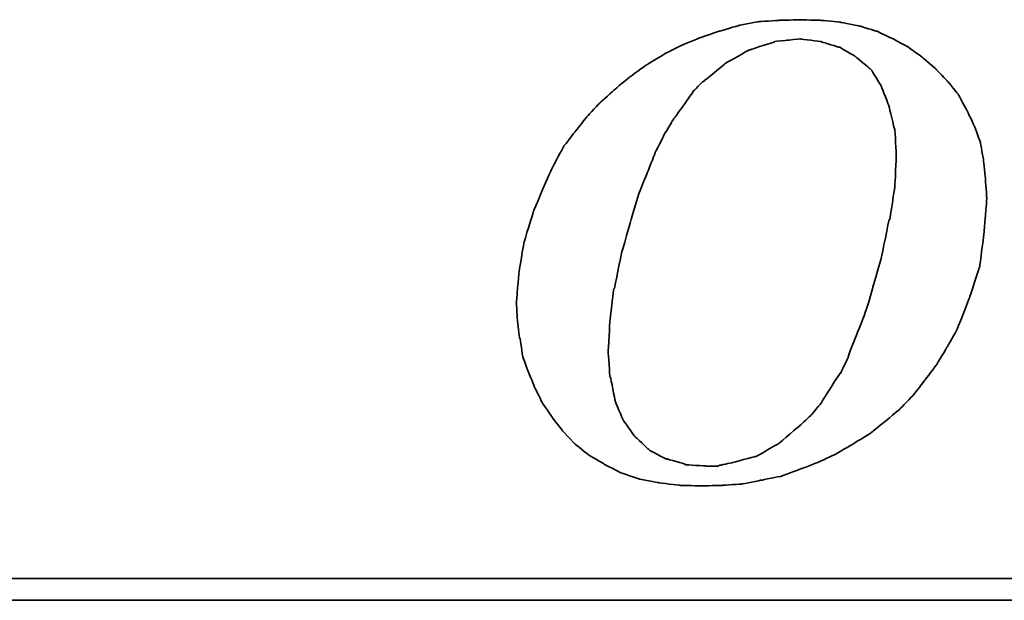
# Model space of a CAD drawing. Header units: millimetres. Extents: x -302 to -92, y 25 to 179.
# Tile 32 of 48: x -125.18 to -121.57, y 109.57 to 111.69. Entities that reach past the tile are written whole.
import ezdxf

# ---------------------------------------------------------------- set-up
doc = ezdxf.new("R2010")
doc.units = ezdxf.units.MM
doc.header["$LTSCALE"] = 0.1
doc.layers.add('CHA', color=7, linetype='CONTINUOUS')
doc.layers.add('layer 1', color=7, linetype='CONTINUOUS')

# ---------------------------------------------------------------- blocks, each defined once
blk = doc.blocks.new('TBI MOTION logo(完整正式版)')
at = {"layer": 'layer 1', "color": 22, "lineweight": 35}
for points, knots in [([(-11.34375, -6.98375), (-11.34375, -6.98375), (-10.91375, -7.43875), (-10.91375, -7.43875), (-10.91375, -7.43875), (-10.91375, -7.43875), (-10.38625, -7.87125), (-10.38625, -7.87125), (-10.38625, -7.87125), (-10.38625, -7.87125), (-9.81125, -8.20375), (-9.81125, -8.20375), (-9.81125, -8.20375), (-9.81125, -8.20375), (-9.21125, -8.51875), (-9.21125, -8.51875), (-9.21125, -8.51875), (-9.21125, -8.51875), (-8.51625, -8.75875), (-8.51625, -8.75875), (-8.51625, -8.75875), (-8.51625, -8.75875), (-7.77125, -8.90375), (-7.77125, -8.90375), (-7.77125, -8.90375), (-7.77125, -8.90375), (-6.97875, -8.99875), (-6.97875, -8.99875), (-6.97875, -8.99875), (-6.97875, -8.99875), (-6.14125, -9.02375), (-6.14125, -9.02375), (-6.14125, -9.02375), (-6.14125, -9.02375), (-5.37125, -8.99875), (-5.37125, -8.99875), (-5.37125, -8.99875), (-5.37125, -8.99875), (-4.65375, -8.94875), (-4.65375, -8.94875), (-4.65375, -8.94875), (-4.65375, -8.94875), (-3.93375, -8.80625), (-3.93375, -8.80625), (-3.93375, -8.80625), (-3.93375, -8.80625), (-3.21375, -8.66375), (-3.21375, -8.66375), (-3.21375, -8.66375), (-3.21375, -8.66375), (-2.49375, -8.39875), (-2.49375, -8.39875), (-2.49375, -8.39875), (-2.49375, -8.39875), (-1.79875, -8.13375), (-1.79875, -8.13375), (-1.79875, -8.13375), (-1.79875, -8.13375), (-1.17375, -7.84375), (-1.17375, -7.84375), (-1.17375, -7.84375), (-1.17375, -7.84375), (-0.52375, -7.46375), (-0.52375, -7.46375), (-0.52375, -7.46375), (-0.52375, -7.46375), (0.10124, -7.07875), (0.10124, -7.07875), (0.10124, -7.07875), (0.10124, -7.07875), (0.67625, -6.62375), (0.67625, -6.62375), (0.67625, -6.62375), (0.67625, -6.62375), (1.24874, -6.14375), (1.24874, -6.14375), (1.24874, -6.14375), (1.24874, -6.14375), (1.72874, -5.64125), (1.72874, -5.64125), (1.72874, -5.64125), (1.72874, -5.64125), (2.18624, -5.06375), (2.18624, -5.06375), (2.18624, -5.06375), (2.18624, -5.06375), (2.61625, -4.48874), (2.61625, -4.48874), (2.61625, -4.48874), (2.61625, -4.48874), (3.00125, -3.83874), (3.00125, -3.83874), (3.00125, -3.83874), (3.00125, -3.83874), (3.36124, -3.21374), (3.36124, -3.21374), (3.36124, -3.21374), (3.36124, -3.21374), (3.84374, -1.99125), (3.84374, -1.99125), (3.84374, -1.99125), (3.84374, -1.99125), (4.22625, -0.81875), (4.22625, -0.81875), (4.22625, -0.81875), (4.22625, -0.81875), (4.39125, 0.45624), (4.39125, 0.45624), (4.39125, 0.45624), (4.39125, 0.45624), (4.48874, 1.70124), (4.48874, 1.70124), (4.48874, 1.70124), (4.48874, 1.70124), (4.43874, 2.44625), (4.43874, 2.44625), (4.43874, 2.44625), (4.43874, 2.44625), (4.36874, 3.14125), (4.36874, 3.14125), (4.36874, 3.14125), (4.36874, 3.14125), (4.25125, 3.81125), (4.25125, 3.81125), (4.25125, 3.81125), (4.25125, 3.81125), (4.03124, 4.41125), (4.03124, 4.41125), (4.03124, 4.41125), (4.03124, 4.41125), (3.74374, 5.01125), (3.74374, 5.01125), (3.74374, 5.01125), (3.74374, 5.01125), (3.43124, 5.58875), (3.43124, 5.58875), (3.43124, 5.58875), (3.43124, 5.58875), (3.02625, 6.09125), (3.02625, 6.09125), (3.02625, 6.09125), (3.02625, 6.09125), (2.59374, 6.54875), (2.59374, 6.54875), (2.59374, 6.54875), (2.59374, 6.54875), (2.09124, 6.98125), (2.09124, 6.98125), (2.09124, 6.98125), (2.09124, 6.98125), (1.56124, 7.36625), (1.56124, 7.36625), (1.56124, 7.36625), (1.56124, 7.36625), (0.98624, 7.67625), (0.98624, 7.67625), (0.98624, 7.67625), (0.98624, 7.67625), (0.38624, 7.96375), (0.38624, 7.96375), (0.38624, 7.96375), (0.38624, 7.96375), (-0.25875, 8.15625), (-0.25875, 8.15625), (-0.25875, 8.15625), (-0.25875, 8.15625), (-0.98125, 8.30125), (-0.98125, 8.30125), (-0.98125, 8.30125), (-0.98125, 8.30125), (-1.70124, 8.37125), (-1.70124, 8.37125), (-1.70124, 8.37125), (-1.70124, 8.37125), (-2.49375, 8.39624), (-2.49375, 8.39624), (-2.49375, 8.39624), (-2.49375, 8.39624), (-3.28625, 8.37125), (-3.28625, 8.37125), (-3.28625, 8.37125), (-3.28625, 8.37125), (-4.05125, 8.32125), (-4.05125, 8.32125), (-4.05125, 8.32125), (-4.05125, 8.32125), (-4.77375, 8.18125), (-4.77375, 8.18125), (-4.77375, 8.18125), (-4.77375, 8.18125), (-5.51625, 7.96375), (-5.51625, 7.96375), (-5.51625, 7.96375), (-5.51625, 7.96375), (-6.21125, 7.72625), (-6.21125, 7.72625), (-6.21125, 7.72625), (-6.21125, 7.72625), (-6.92875, 7.43625), (-6.92875, 7.43625), (-6.92875, 7.43625), (-6.92875, 7.43625), (-7.57875, 7.10125), (-7.57875, 7.10125), (-7.57875, 7.10125), (-7.57875, 7.10125), (-8.24875, 6.69125), (-8.24875, 6.69125), (-8.24875, 6.69125), (-8.24875, 6.69125), (-8.84875, 6.26125), (-8.84875, 6.26125), (-8.84875, 6.26125), (-8.84875, 6.26125), (-9.42625, 5.78125), (-9.42625, 5.78125), (-9.42625, 5.78125), (-9.42625, 5.78125), (-9.95375, 5.30125), (-9.95375, 5.30125), (-9.95375, 5.30125), (-9.95375, 5.30125), (-10.43375, 4.79624), (-10.43375, 4.79624), (-10.43375, 4.79624), (-10.43375, 4.79624), (-10.88875, 4.22125), (-10.88875, 4.22125), (-10.88875, 4.22125), (-10.88875, 4.22125), (-11.29875, 3.69375), (-11.29875, 3.69375), (-11.29875, 3.69375), (-11.29875, 3.69375), (-11.63375, 3.09125), (-11.63375, 3.09125), (-11.63375, 3.09125), (-11.63375, 3.09125), (-11.91875, 2.49625), (-11.91875, 2.49625), (-11.91875, 2.49625), (-11.91875, 2.49625), (-12.44875, 1.24625), (-12.44875, 1.24625), (-12.44875, 1.24625), (-12.44875, 1.24625), (-12.80875, 0.06874), (-12.80875, 0.06874), (-12.80875, 0.06874), (-12.80875, 0.06874), (-12.99875, -1.07875), (-12.99875, -1.07875), (-12.99875, -1.07875), (-12.99875, -1.07875), (-13.09375, -2.18375), (-13.09375, -2.18375), (-13.09375, -2.18375), (-13.09375, -2.18375), (-13.04875, -2.85375), (-13.04875, -2.85375), (-13.04875, -2.85375), (-13.04875, -2.85375), (-12.97375, -3.50375), (-12.97375, -3.50375), (-12.97375, -3.50375), (-12.97375, -3.50375), (-12.95375, -3.50375), (-12.95375, -3.50375), (-12.95375, -3.50375), (-12.95375, -3.50375), (-12.85375, -4.17375), (-12.85375, -4.17375), (-12.85375, -4.17375), (-12.85375, -4.17375), (-12.63875, -4.77624), (-12.63875, -4.77624), (-12.63875, -4.77624), (-12.63875, -4.77624), (-12.39875, -5.35125), (-12.39875, -5.35125), (-12.39875, -5.35125), (-12.39875, -5.35125), (-12.11375, -5.92875), (-12.11375, -5.92875), (-12.11375, -5.92875), (-12.11375, -5.92875), (-11.75375, -6.45375), (-11.75375, -6.45375), (-11.75375, -6.45375), (-11.75375, -6.45375), (-11.34375, -6.98375), (-11.34375, -6.98375)], [0, 0, 0, 0, 0.01369863, 0.01369863, 0.01369863, 0.01369864, 0.02739726, 0.02739726, 0.02739726, 0.02739727, 0.04109589, 0.04109589, 0.04109589, 0.0410959, 0.05479452, 0.05479452, 0.05479452, 0.05479453, 0.06849315, 0.06849315, 0.06849315, 0.06849316, 0.08219178, 0.08219178, 0.08219178, 0.08219179, 0.09589041, 0.09589041, 0.09589041, 0.09589042, 0.10958904, 0.10958904, 0.10958904, 0.10958905, 0.12328767, 0.12328767, 0.12328767, 0.12328768, 0.1369863, 0.1369863, 0.1369863, 0.13698631, 0.15068493, 0.15068493, 0.15068493, 0.15068494, 0.16438356, 0.16438356, 0.16438356, 0.16438357, 0.17808219, 0.17808219, 0.17808219, 0.1780822, 0.19178082, 0.19178082, 0.19178082, 0.19178083, 0.20547945, 0.20547945, 0.20547945, 0.20547946, 0.21917808, 0.21917808, 0.21917808, 0.21917809, 0.23287671, 0.23287671, 0.23287671, 0.23287672, 0.24657534, 0.24657534, 0.24657534, 0.24657535, 0.26027397, 0.26027397, 0.26027397, 0.26027398, 0.2739726, 0.2739726, 0.2739726, 0.27397261, 0.28767123, 0.28767123, 0.28767123, 0.28767124, 0.30136986, 0.30136986, 0.30136986, 0.30136987, 0.31506849, 0.31506849, 0.31506849, 0.3150685, 0.32876712, 0.32876712, 0.32876712, 0.32876713, 0.34246575, 0.34246575, 0.34246575, 0.34246576, 0.35616438, 0.35616438, 0.35616438, 0.35616439, 0.36986301, 0.36986301, 0.36986301, 0.36986302, 0.38356164, 0.38356164, 0.38356164, 0.38356165, 0.39726027, 0.39726027, 0.39726027, 0.39726028, 0.4109589, 0.4109589, 0.4109589, 0.41095891, 0.42465753, 0.42465753, 0.42465753, 0.42465754, 0.43835616, 0.43835616, 0.43835616, 0.43835617, 0.45205479, 0.45205479, 0.45205479, 0.4520548, 0.46575342, 0.46575342, 0.46575342, 0.46575343, 0.47945205, 0.47945205, 0.47945205, 0.47945206, 0.49315068, 0.49315068, 0.49315068, 0.49315069, 0.50684932, 0.50684932, 0.50684932, 0.50684933, 0.52054795, 0.52054795, 0.52054795, 0.52054796, 0.53424658, 0.53424658, 0.53424658, 0.53424659, 0.54794521, 0.54794521, 0.54794521, 0.54794522, 0.56164384, 0.56164384, 0.56164384, 0.56164385, 0.57534247, 0.57534247, 0.57534247, 0.57534248, 0.5890411, 0.5890411, 0.5890411, 0.58904111, 0.60273973, 0.60273973, 0.60273973, 0.60273974, 0.61643836, 0.61643836, 0.61643836, 0.61643837, 0.63013699, 0.63013699, 0.63013699, 0.630137, 0.64383562, 0.64383562, 0.64383562, 0.64383563, 0.65753425, 0.65753425, 0.65753425, 0.65753426, 0.67123288, 0.67123288, 0.67123288, 0.67123289, 0.68493151, 0.68493151, 0.68493151, 0.68493152, 0.69863014, 0.69863014, 0.69863014, 0.69863015, 0.71232877, 0.71232877, 0.71232877, 0.71232878, 0.7260274, 0.7260274, 0.7260274, 0.72602741, 0.73972603, 0.73972603, 0.73972603, 0.73972604, 0.75342466, 0.75342466, 0.75342466, 0.75342467, 0.76712329, 0.76712329, 0.76712329, 0.7671233, 0.78082192, 0.78082192, 0.78082192, 0.78082193, 0.79452055, 0.79452055, 0.79452055, 0.79452056, 0.80821918, 0.80821918, 0.80821918, 0.80821919, 0.82191781, 0.82191781, 0.82191781, 0.82191782, 0.83561644, 0.83561644, 0.83561644, 0.83561645, 0.84931507, 0.84931507, 0.84931507, 0.84931508, 0.8630137, 0.8630137, 0.8630137, 0.86301371, 0.87671233, 0.87671233, 0.87671233, 0.87671234, 0.89041096, 0.89041096, 0.89041096, 0.89041097, 0.90410959, 0.90410959, 0.90410959, 0.9041096, 0.91780822, 0.91780822, 0.91780822, 0.91780823, 0.93150685, 0.93150685, 0.93150685, 0.93150686, 0.94520548, 0.94520548, 0.94520548, 0.94520549, 0.95890411, 0.95890411, 0.95890411, 0.95890412, 0.97260274, 0.97260274, 0.97260274, 0.97260275, 0.98630137, 0.98630137, 0.98630137, 0.98630138, 1, 1, 1, 1]), ([(-8.77875, 1.03124), (-8.77875, 1.03124), (-8.51625, 1.89625), (-8.51625, 1.89625), (-8.51625, 1.89625), (-8.51625, 1.89625), (-8.20375, 2.66375), (-8.20375, 2.66375), (-8.20375, 2.66375), (-8.20375, 2.66375), (-7.91625, 3.38125), (-7.91625, 3.38125), (-7.91625, 3.38125), (-7.91625, 3.38125), (-7.91625, 3.40624), (-7.91625, 3.40624), (-7.91625, 3.40624), (-7.91625, 3.40624), (-7.57875, 4.07624), (-7.57875, 4.07624), (-7.57875, 4.07624), (-7.57875, 4.07624), (-7.24375, 4.65125), (-7.24375, 4.65125), (-7.24375, 4.65125), (-7.24375, 4.65125), (-7.21875, 4.65125), (-7.21875, 4.65125), (-7.21875, 4.65125), (-7.21875, 4.65125), (-7.21875, 4.67624), (-7.21875, 4.67624), (-7.21875, 4.67624), (-7.21875, 4.67624), (-6.83625, 5.20375), (-6.83625, 5.20375), (-6.83625, 5.20375), (-6.83625, 5.20375), (-6.49875, 5.68625), (-6.49875, 5.68625), (-6.49875, 5.68625), (-6.49875, 5.68625), (-6.49875, 5.70625), (-6.49875, 5.70625), (-6.49875, 5.70625), (-6.49875, 5.70625), (-6.11625, 6.09125), (-6.11625, 6.09125), (-6.11625, 6.09125), (-6.11625, 6.09125), (-6.09125, 6.09125), (-6.09125, 6.09125), (-6.09125, 6.09125), (-6.09125, 6.09125), (-5.27375, 6.76625), (-5.27375, 6.76625), (-5.27375, 6.76625), (-5.27375, 6.76625), (-5.24875, 6.76625), (-5.24875, 6.76625), (-5.24875, 6.76625), (-5.24875, 6.76625), (-5.24875, 6.78625), (-5.24875, 6.78625), (-5.24875, 6.78625), (-5.24875, 6.78625), (-4.38875, 7.26624), (-4.38875, 7.26624), (-4.38875, 7.26624), (-4.38875, 7.26624), (-4.36125, 7.26624), (-4.36125, 7.26624), (-4.36125, 7.26624), (-4.36125, 7.26624), (-3.93375, 7.41125), (-3.93375, 7.41125), (-3.93375, 7.41125), (-3.93375, 7.41125), (-3.47375, 7.55625), (-3.47375, 7.55625), (-3.47375, 7.55625), (-3.47375, 7.55625), (-3.45375, 7.55625), (-3.45375, 7.55625), (-3.45375, 7.55625), (-3.45375, 7.55625), (-3.42875, 7.58124), (-3.42875, 7.58124), (-3.42875, 7.58124), (-3.42875, 7.58124), (-2.97375, 7.62625), (-2.97375, 7.62625), (-2.97375, 7.62625), (-2.97375, 7.62625), (-2.49375, 7.67625), (-2.49375, 7.67625), (-2.49375, 7.67625), (-2.49375, 7.67625), (-2.46875, 7.67625), (-2.46875, 7.67625), (-2.46875, 7.67625), (-2.46875, 7.67625), (-1.70124, 7.58124), (-1.70124, 7.58124), (-1.70124, 7.58124), (-1.70124, 7.58124), (-1.67875, 7.55625), (-1.67875, 7.55625), (-1.67875, 7.55625), (-1.67875, 7.55625), (-1.65375, 7.55625), (-1.65375, 7.55625), (-1.65375, 7.55625), (-1.65375, 7.55625), (-1.03125, 7.36625), (-1.03125, 7.36625), (-1.03125, 7.36625), (-1.03125, 7.36625), (-1.00625, 7.36625), (-1.00625, 7.36625), (-1.00625, 7.36625), (-1.00625, 7.36625), (-0.43124, 7.02624), (-0.43124, 7.02624), (-0.43124, 7.02624), (-0.43124, 7.02624), (-0.40625, 7.00624), (-0.40625, 7.00624), (-0.40625, 7.00624), (-0.40625, 7.00624), (0.12124, 6.57124), (0.12124, 6.57124), (0.12124, 6.57124), (0.12124, 6.57124), (0.14624, 6.54875), (0.14624, 6.54875), (0.14624, 6.54875), (0.14624, 6.54875), (0.17124, 6.52375), (0.17124, 6.52375), (0.17124, 6.52375), (0.17124, 6.52375), (0.55625, 5.89875), (0.55625, 5.89875), (0.55625, 5.89875), (0.55625, 5.89875), (0.55625, 5.87625), (0.55625, 5.87625), (0.55625, 5.87625), (0.55625, 5.87625), (0.84124, 5.15625), (0.84124, 5.15625), (0.84124, 5.15625), (0.84124, 5.15625), (0.84124, 5.13125), (0.84124, 5.13125), (0.84124, 5.13125), (0.84124, 5.13125), (1.03624, 4.31875), (1.03624, 4.31875), (1.03624, 4.31875), (1.03624, 4.31875), (1.05624, 4.31875), (1.05624, 4.31875), (1.05624, 4.31875), (1.05624, 4.31875), (1.05624, 4.29125), (1.05624, 4.29125), (1.05624, 4.29125), (1.05624, 4.29125), (1.10625, 3.33125), (1.10625, 3.33125), (1.10625, 3.33125), (1.10625, 3.33125), (1.10625, 3.30875), (1.10625, 3.30875), (1.10625, 3.30875), (1.10625, 3.30875), (1.05624, 2.20624), (1.05624, 2.20624), (1.05624, 2.20624), (1.05624, 2.20624), (1.05624, 2.18124), (1.05624, 2.18124), (1.05624, 2.18124), (1.05624, 2.18124), (0.86624, 0.93624), (0.86624, 0.93624), (0.86624, 0.93624), (0.86624, 0.93624), (0.84124, 0.93624), (0.84124, 0.93624), (0.84124, 0.93624), (0.84124, 0.93624), (0.55625, -0.45874), (0.55625, -0.45874), (0.55625, -0.45874), (0.55625, -0.45874), (0.12124, -1.99125), (0.12124, -1.99125), (0.12124, -1.99125), (0.12124, -1.99125), (0.12124, -2.01874), (0.12124, -2.01874), (0.12124, -2.01874), (0.12124, -2.01874), (-0.13874, -2.78375), (-0.13874, -2.78375), (-0.13874, -2.78375), (-0.13874, -2.78375), (-0.43124, -3.50375), (-0.43124, -3.50375), (-0.43124, -3.50375), (-0.43124, -3.50375), (-0.69375, -4.19875), (-0.69375, -4.19875), (-0.69375, -4.19875), (-0.69375, -4.19875), (-0.69375, -4.22375), (-0.69375, -4.22375), (-0.69375, -4.22375), (-0.69375, -4.22375), (-0.98125, -4.82374), (-0.98125, -4.82374), (-0.98125, -4.82374), (-0.98125, -4.82374), (-1.00625, -4.82374), (-1.00625, -4.82374), (-1.00625, -4.82374), (-1.00625, -4.82374), (-1.33875, -5.35125), (-1.33875, -5.35125), (-1.33875, -5.35125), (-1.33875, -5.35125), (-1.67875, -5.87875), (-1.67875, -5.87875), (-1.67875, -5.87875), (-1.67875, -5.87875), (-1.67875, -5.90375), (-1.67875, -5.90375), (-1.67875, -5.90375), (-1.67875, -5.90375), (-2.05875, -6.35875), (-2.05875, -6.35875), (-2.05875, -6.35875), (-2.05875, -6.35875), (-2.08375, -6.38375), (-2.08375, -6.38375), (-2.08375, -6.38375), (-2.08375, -6.38375), (-2.46875, -6.74375), (-2.46875, -6.74375), (-2.46875, -6.74375), (-2.46875, -6.74375), (-3.25875, -7.41625), (-3.25875, -7.41625), (-3.25875, -7.41625), (-3.25875, -7.41625), (-3.28625, -7.43875), (-3.28625, -7.43875), (-3.28625, -7.43875), (-3.28625, -7.43875), (-4.12375, -7.91875), (-4.12375, -7.91875), (-4.12375, -7.91875), (-4.12375, -7.91875), (-4.14875, -7.91875), (-4.14875, -7.91875), (-4.14875, -7.91875), (-4.14875, -7.91875), (-4.17125, -7.91875), (-4.17125, -7.91875), (-4.17125, -7.91875), (-4.17125, -7.91875), (-5.03375, -8.15875), (-5.03375, -8.15875), (-5.03375, -8.15875), (-5.03375, -8.15875), (-5.51625, -8.25625), (-5.51625, -8.25625), (-5.51625, -8.25625), (-5.51625, -8.25625), (-5.54125, -8.27875), (-5.54125, -8.27875), (-5.54125, -8.27875), (-5.54125, -8.27875), (-5.56375, -8.27875), (-5.56375, -8.27875), (-5.56375, -8.27875), (-5.56375, -8.27875), (-5.99625, -8.27875), (-5.99625, -8.27875), (-5.99625, -8.27875), (-5.99625, -8.27875), (-6.76375, -8.23125), (-6.76375, -8.23125), (-6.76375, -8.23125), (-6.76375, -8.23125), (-6.78875, -8.23125), (-6.78875, -8.23125), (-6.78875, -8.23125), (-6.78875, -8.23125), (-6.78875, -8.20375), (-6.78875, -8.20375), (-6.78875, -8.20375), (-6.78875, -8.20375), (-7.45875, -8.01375), (-7.45875, -8.01375), (-7.45875, -8.01375), (-7.45875, -8.01375), (-7.48375, -8.01375), (-7.48375, -8.01375), (-7.48375, -8.01375), (-7.48375, -8.01375), (-7.50875, -8.01375), (-7.50875, -8.01375), (-7.50875, -8.01375), (-7.50875, -8.01375), (-8.13125, -7.67875), (-8.13125, -7.67875), (-8.13125, -7.67875), (-8.13125, -7.67875), (-8.15625, -7.65375), (-8.15625, -7.65375), (-8.15625, -7.65375), (-8.15625, -7.65375), (-8.65875, -7.17375), (-8.65875, -7.17375), (-8.65875, -7.17375), (-8.65875, -7.17375), (-8.68375, -7.14875), (-8.68375, -7.14875), (-8.68375, -7.14875), (-8.68375, -7.14875), (-9.08875, -6.57375), (-9.08875, -6.57375), (-9.08875, -6.57375), (-9.08875, -6.57375), (-9.11375, -6.54875), (-9.11375, -6.54875), (-9.11375, -6.54875), (-9.11375, -6.54875), (-9.11375, -6.52875), (-9.11375, -6.52875), (-9.11375, -6.52875), (-9.11375, -6.52875), (-9.40375, -5.85375), (-9.40375, -5.85375), (-9.40375, -5.85375), (-9.40375, -5.85375), (-9.40375, -5.82875), (-9.40375, -5.82875), (-9.40375, -5.82875), (-9.40375, -5.82875), (-9.56875, -4.96875), (-9.56875, -4.96875), (-9.56875, -4.96875), (-9.56875, -4.96875), (-9.59375, -4.94375), (-9.59375, -4.94375), (-9.59375, -4.94375), (-9.59375, -4.94375), (-9.66375, -4.03375), (-9.66375, -4.03375), (-9.66375, -4.03375), (-9.66375, -4.03375), (-9.66375, -4.00875), (-9.66375, -4.00875), (-9.66375, -4.00875), (-9.66375, -4.00875), (-9.59375, -2.85375), (-9.59375, -2.85375), (-9.59375, -2.85375), (-9.59375, -2.85375), (-9.45125, -1.65875), (-9.45125, -1.65875), (-9.45125, -1.65875), (-9.45125, -1.65875), (-9.42625, -1.63375), (-9.42625, -1.63375), (-9.42625, -1.63375), (-9.42625, -1.63375), (-9.16125, -0.33875), (-9.16125, -0.33875), (-9.16125, -0.33875), (-9.16125, -0.33875), (-8.77875, 1.00624), (-8.77875, 1.00624), (-8.77875, 1.00624), (-8.77875, 1.00624), (-8.77875, 1.03124), (-8.77875, 1.03124)], [0, 0, 0, 0, 0.01020408, 0.01020408, 0.01020408, 0.01020409, 0.02040816, 0.02040816, 0.02040816, 0.02040817, 0.03061224, 0.03061224, 0.03061224, 0.03061225, 0.04081633, 0.04081633, 0.04081633, 0.04081634, 0.05102041, 0.05102041, 0.05102041, 0.05102042, 0.06122449, 0.06122449, 0.06122449, 0.0612245, 0.07142857, 0.07142857, 0.07142857, 0.07142858, 0.08163265, 0.08163265, 0.08163265, 0.08163266, 0.09183673, 0.09183673, 0.09183673, 0.09183674, 0.10204082, 0.10204082, 0.10204082, 0.10204083, 0.1122449, 0.1122449, 0.1122449, 0.11224491, 0.12244898, 0.12244898, 0.12244898, 0.12244899, 0.13265306, 0.13265306, 0.13265306, 0.13265307, 0.14285714, 0.14285714, 0.14285714, 0.14285715, 0.15306122, 0.15306122, 0.15306122, 0.15306123, 0.16326531, 0.16326531, 0.16326531, 0.16326532, 0.17346939, 0.17346939, 0.17346939, 0.1734694, 0.18367347, 0.18367347, 0.18367347, 0.18367348, 0.19387755, 0.19387755, 0.19387755, 0.19387756, 0.20408163, 0.20408163, 0.20408163, 0.20408164, 0.21428571, 0.21428571, 0.21428571, 0.21428572, 0.2244898, 0.2244898, 0.2244898, 0.22448981, 0.23469388, 0.23469388, 0.23469388, 0.23469389, 0.24489796, 0.24489796, 0.24489796, 0.24489797, 0.25510204, 0.25510204, 0.25510204, 0.25510205, 0.26530612, 0.26530612, 0.26530612, 0.26530613, 0.2755102, 0.2755102, 0.2755102, 0.27551021, 0.28571429, 0.28571429, 0.28571429, 0.2857143, 0.29591837, 0.29591837, 0.29591837, 0.29591838, 0.30612245, 0.30612245, 0.30612245, 0.30612246, 0.31632653, 0.31632653, 0.31632653, 0.31632654, 0.32653061, 0.32653061, 0.32653061, 0.32653062, 0.33673469, 0.33673469, 0.33673469, 0.3367347, 0.34693878, 0.34693878, 0.34693878, 0.34693879, 0.35714286, 0.35714286, 0.35714286, 0.35714287, 0.36734694, 0.36734694, 0.36734694, 0.36734695, 0.37755102, 0.37755102, 0.37755102, 0.37755103, 0.3877551, 0.3877551, 0.3877551, 0.38775511, 0.39795918, 0.39795918, 0.39795918, 0.39795919, 0.40816327, 0.40816327, 0.40816327, 0.40816328, 0.41836735, 0.41836735, 0.41836735, 0.41836736, 0.42857143, 0.42857143, 0.42857143, 0.42857144, 0.43877551, 0.43877551, 0.43877551, 0.43877552, 0.44897959, 0.44897959, 0.44897959, 0.4489796, 0.45918367, 0.45918367, 0.45918367, 0.45918368, 0.46938776, 0.46938776, 0.46938776, 0.46938777, 0.47959184, 0.47959184, 0.47959184, 0.47959185, 0.48979592, 0.48979592, 0.48979592, 0.48979593, 0.5, 0.5, 0.5, 0.50000001, 0.51020408, 0.51020408, 0.51020408, 0.51020409, 0.52040816, 0.52040816, 0.52040816, 0.52040817, 0.53061224, 0.53061224, 0.53061224, 0.53061225, 0.54081633, 0.54081633, 0.54081633, 0.54081634, 0.55102041, 0.55102041, 0.55102041, 0.55102042, 0.56122449, 0.56122449, 0.56122449, 0.5612245, 0.57142857, 0.57142857, 0.57142857, 0.57142858, 0.58163265, 0.58163265, 0.58163265, 0.58163266, 0.59183673, 0.59183673, 0.59183673, 0.59183674, 0.60204082, 0.60204082, 0.60204082, 0.60204083, 0.6122449, 0.6122449, 0.6122449, 0.61224491, 0.62244898, 0.62244898, 0.62244898, 0.62244899, 0.63265306, 0.63265306, 0.63265306, 0.63265307, 0.64285714, 0.64285714, 0.64285714, 0.64285715, 0.65306122, 0.65306122, 0.65306122, 0.65306123, 0.66326531, 0.66326531, 0.66326531, 0.66326532, 0.67346939, 0.67346939, 0.67346939, 0.6734694, 0.68367347, 0.68367347, 0.68367347, 0.68367348, 0.69387755, 0.69387755, 0.69387755, 0.69387756, 0.70408163, 0.70408163, 0.70408163, 0.70408164, 0.71428571, 0.71428571, 0.71428571, 0.71428572, 0.7244898, 0.7244898, 0.7244898, 0.72448981, 0.73469388, 0.73469388, 0.73469388, 0.73469389, 0.74489796, 0.74489796, 0.74489796, 0.74489797, 0.75510204, 0.75510204, 0.75510204, 0.75510205, 0.76530612, 0.76530612, 0.76530612, 0.76530613, 0.7755102, 0.7755102, 0.7755102, 0.77551021, 0.78571429, 0.78571429, 0.78571429, 0.7857143, 0.79591837, 0.79591837, 0.79591837, 0.79591838, 0.80612245, 0.80612245, 0.80612245, 0.80612246, 0.81632653, 0.81632653, 0.81632653, 0.81632654, 0.82653061, 0.82653061, 0.82653061, 0.82653062, 0.83673469, 0.83673469, 0.83673469, 0.8367347, 0.84693878, 0.84693878, 0.84693878, 0.84693879, 0.85714286, 0.85714286, 0.85714286, 0.85714287, 0.86734694, 0.86734694, 0.86734694, 0.86734695, 0.87755102, 0.87755102, 0.87755102, 0.87755103, 0.8877551, 0.8877551, 0.8877551, 0.88775511, 0.89795918, 0.89795918, 0.89795918, 0.89795919, 0.90816327, 0.90816327, 0.90816327, 0.90816328, 0.91836735, 0.91836735, 0.91836735, 0.91836736, 0.92857143, 0.92857143, 0.92857143, 0.92857144, 0.93877551, 0.93877551, 0.93877551, 0.93877552, 0.94897959, 0.94897959, 0.94897959, 0.9489796, 0.95918367, 0.95918367, 0.95918367, 0.95918368, 0.96938776, 0.96938776, 0.96938776, 0.96938777, 0.97959184, 0.97959184, 0.97959184, 0.97959185, 0.98979592, 0.98979592, 0.98979592, 0.98979593, 1, 1, 1, 1]), ([(75.90875, -9.47875), (75.90875, -9.47875), (75.90875, -12.28625), (75.90875, -12.28625), (75.90875, -12.28625), (75.90875, -12.28625), (75.90875, -12.47875), (75.90875, -12.47875), (75.90875, -12.47875), (75.90875, -12.47875), (75.71625, -12.47875), (75.71625, -12.47875), (75.71625, -12.47875), (75.71625, -12.47875), (-88.32875, -12.47875), (-88.32875, -12.47875), (-88.32875, -12.47875), (-88.32875, -12.47875), (-88.32875, -13.29375), (-88.32875, -13.29375), (-88.32875, -13.29375), (-88.32875, -13.29375), (82.89125, -13.29375), (82.89125, -13.29375), (82.89125, -13.29375), (82.89125, -13.29375), (75.90875, -9.47875), (75.90875, -9.47875)], [0, 0, 0, 0, 0.14285714, 0.14285714, 0.14285714, 0.14285715, 0.28571429, 0.28571429, 0.28571429, 0.2857143, 0.42857143, 0.42857143, 0.42857143, 0.42857144, 0.57142857, 0.57142857, 0.57142857, 0.57142858, 0.71428571, 0.71428571, 0.71428571, 0.71428572, 0.85714286, 0.85714286, 0.85714286, 0.85714287, 1, 1, 1, 1])]:
    blk.add_open_spline(points, degree=3, knots=knots, dxfattribs=at)

msp = doc.modelspace()

# ---------------------------------------------------------------- block references
at = {"layer": 'CHA', "color": 7, "xscale": 0.09807710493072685, "yscale": 0.09807710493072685, "zscale": 0.09807710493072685}
msp.add_blockref('TBI MOTION logo(完整正式版)', (-122.0767, 110.8705), dxfattribs=at)

doc.saveas('drawing.dxf')
